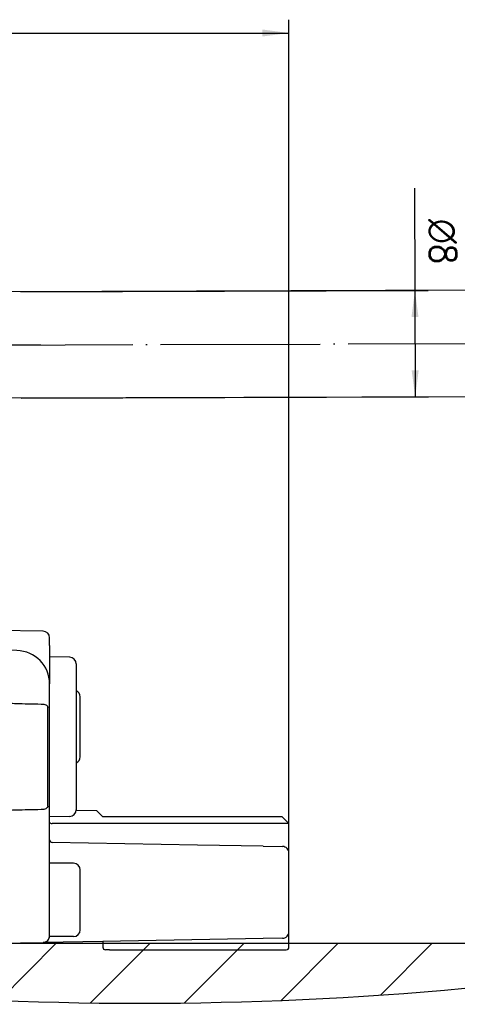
# Model space of a CAD drawing. Header units: millimetres. Extents: x -235 to 1849, y -109 to 485.
# Tile 15 of 41: x 231 to 264, y 286 to 360. Entities that reach past the tile are written whole.
import ezdxf

# ---------------------------------------------------------------- set-up
doc = ezdxf.new("R2010")
doc.units = ezdxf.units.MM
doc.linetypes.add('DOT_CENTER', pattern=[14, 12, -1, 0, -1])
doc.layers.add('1', color=7, linetype='Continuous')
doc.styles.add('CONVERTER_11', font='txt.shx', dxfattribs={"width": 0.9})
doc.dimstyles.new('ME10_DIM_18', dxfattribs={"dimtxt": 2, "dimasz": 2, "dimexe": 1, "dimexo": 1, "dimgap": 1, "dimtad": 1, "dimdsep": 46, "dimtxsty": 'CONVERTER_11', "dimsah": 1, "dimcen": 0.09, "dimclrd": 2, "dimclre": 2, "dimclrt": 2, "dimadec": 0, "dimazin": 0, "dimtfac": 1, "dimtdec": 4, "dimtix": 1, "dimtmove": 0, "dimatfit": 3, "dimfxl": 1, "dimtolj": 1, "dimtzin": 0, "dimarcsym": 0})
doc.dimstyles.new('ME10_DIM_19', dxfattribs={"dimtxt": 2, "dimasz": 2, "dimexe": 1, "dimexo": 1, "dimgap": 1, "dimtad": 1, "dimdsep": 46, "dimtxsty": 'CONVERTER_11', "dimsah": 1, "dimcen": 0.09, "dimclrd": 2, "dimclre": 2, "dimclrt": 2, "dimadec": 0, "dimazin": 0, "dimtfac": 1, "dimtdec": 4, "dimtix": 1, "dimtmove": 0, "dimatfit": 3, "dimfxl": 1, "dimtolj": 1, "dimtzin": 0, "dimarcsym": 0})

# ---------------------------------------------------------------- blocks, each defined once
blk = doc.blocks.new('COUPLING_BAR__69', base_point=(176.731, 328.623))
at = {"color": 7, "linetype": 'Continuous'}
for p, q in [((293.799, 339.918), (230.573, 339.724)), ((293.823, 331.918), (230.597, 331.724))]:
    blk.add_line(p, q, dxfattribs=at)
at = {"layer": '1', "color": 2, "linetype": 'DOT_CENTER'}
for p, q in [((199.778, 335.629), (305.923, 335.956)), ((233.043, 335.732), (228.642, 335.718))]:
    blk.add_line(p, q, dxfattribs=at)
blk = doc.blocks.new('COUPLING_BAR_BLOCK__70', base_point=(158.731, 312.594))
blk.add_blockref('COUPLING_BAR__69', (176.731, 328.623))
blk = doc.blocks.new('READING_HEAD__72', base_point=(116.731, 312.594))
blk.add_blockref('COUPLING_BAR_BLOCK__70', (158.731, 312.594))
blk = doc.blocks.new('SCALE_BLOCK_1__82', base_point=(226.731, 290.294))
at = {"color": 7, "linetype": 'Continuous'}
for p, q in [((233.239, 314.233), (226.731, 314.346)), ((226.731, 312.92), (226.731, 314.346)), ((233.731, 313.147), (233.731, 313.733)), ((226.731, 312.92), (229.731, 312.794)), ((226.731, 312.92), (226.731, 312.794)), ((233.731, 313.147), (233.731, 312.294)), ((229.731, 312.794), (229.731, 312.735)), ((231.274, 312.767), (229.731, 312.794)), ((229.731, 312.735), (229.731, 312.702)), ((229.731, 312.702), (229.731, 312.644)), ((229.731, 312.644), (229.731, 312.594)), ((229.731, 312.594), (229.731, 312.442)), ((229.731, 312.442), (229.731, 312.405)), ((229.731, 312.405), (229.731, 312.294)), ((229.731, 312.294), (229.731, 312.044)), ((235.239, 312.268), (233.731, 312.294)), ((233.731, 312.294), (233.731, 310.267)), ((229.731, 312.044), (229.731, 311.544)), ((229.731, 311.544), (229.731, 311.444)), ((229.731, 311.444), (229.731, 311.352)), ((229.731, 311.352), (229.731, 311.211)), ((235.731, 311.768), (235.731, 300.82)), ((229.731, 311.211), (229.731, 310.609)), ((229.731, 310.609), (229.731, 310.436)), ((229.731, 310.436), (229.731, 310.157)), ((229.731, 310.157), (229.731, 309.994)), ((229.731, 309.994), (229.731, 309.794)), ((233.731, 300.294), (233.731, 310.267)), ((229.731, 309.794), (229.731, 309.369)), ((229.731, 309.369), (229.731, 309.272)), ((229.731, 309.272), (229.731, 309.075)), ((236.031, 307.498), (236.031, 309.294)), ((229.731, 309.075), (229.731, 308.939)), ((229.731, 308.939), (229.731, 308.903)), ((229.731, 308.903), (229.731, 308.877)), ((229.731, 308.735), (229.731, 308.877)), ((229.731, 308.735), (229.731, 308.702)), ((229.731, 308.561), (229.731, 308.702)), ((229.731, 308.561), (229.731, 301.027)), ((233.239, 308.733), (233.088, 308.735)), ((233.594, 301.094), (233.594, 308.494)), ((236.031, 304.794), (236.031, 307.498)), ((229.731, 300.885), (229.731, 301.027)), ((229.731, 300.885), (229.731, 300.852)), ((229.731, 300.711), (229.731, 300.852)), ((229.731, 300.711), (229.731, 291.294)), ((233.088, 300.852), (233.239, 300.855)), ((235.239, 300.32), (233.731, 300.294)), ((233.731, 299.877), (233.731, 300.294)), ((237.293, 300.732), (235.727, 300.759)), ((237.293, 300.732), (237.731, 300.294)), ((251.231, 300.294), (237.731, 300.294)), ((251.231, 300.294), (251.731, 299.794)), ((233.731, 298.56), (233.731, 299.877)), ((251.731, 299.794), (233.927, 299.794)), ((251.731, 297.558), (251.731, 299.794)), ((233.731, 296.794), (233.731, 298.56)), ((244.853, 298.17), (233.927, 298.36)), ((249.782, 298.084), (244.853, 298.17)), ((249.782, 298.084), (251.239, 298.058)), ((251.731, 291.669), (251.731, 297.558)), ((235.531, 296.794), (233.731, 296.794)), ((233.731, 294.621), (233.731, 296.794)), ((236.031, 294.498), (236.031, 296.294)), ((233.731, 293.467), (233.731, 294.621)), ((236.031, 291.794), (236.031, 294.498)), ((233.731, 291.355), (233.731, 293.467)), ((251.731, 290.494), (251.731, 291.669)), ((229.731, 290.944), (229.731, 291.294)), ((229.731, 290.885), (229.731, 290.944)), ((229.731, 290.885), (229.731, 290.852)), ((229.731, 290.794), (233.239, 290.855)), ((229.731, 290.794), (229.731, 290.852)), ((237.731, 290.934), (233.239, 290.855)), ((233.727, 291.294), (233.731, 291.355)), ((235.531, 291.294), (233.727, 291.294)), ((249.782, 291.144), (237.731, 290.934)), ((237.731, 290.934), (237.731, 290.494)), ((251.239, 291.169), (249.782, 291.144)), ((238.231, 290.294), (237.931, 290.294)), ((238.231, 290.294), (251.231, 290.294)), ((251.231, 290.294), (251.531, 290.294))]:
    blk.add_line(p, q, dxfattribs=at)
for centre, radius, start, end in [((233.231, 313.733), 0.5, 0, 89), ((231.231, 310.267), 2.5, 0, 89), ((235.231, 311.768), 0.5, 0, 89), ((235.531, 309.294), 0.5, 0, 66.42182), ((233.231, 308.233), 0.5, 53.8153, 89), ((235.531, 304.794), 0.5, 293.57818, 0), ((233.231, 301.355), 0.5, 271, 306.1847), ((235.231, 300.82), 0.5, 271, 0), ((233.931, 298.56), 0.2, 180, 224.5), ((233.931, 298.56), 0.2, 224.5, 269), ((251.231, 297.558), 0.5, 44.5, 89), ((251.231, 297.558), 0.5, 0, 44.5), ((235.531, 296.294), 0.5, 0, 90), ((235.531, 291.794), 0.5, 270, 0), ((251.231, 291.669), 0.5, 315.5, 360), ((233.231, 291.355), 0.5, 271, 315.5), ((233.231, 291.355), 0.5, 315.5, 353.02522), ((233.231, 291.355), 0.5, 353.02522, 360), ((251.231, 291.669), 0.5, 271, 315.5), ((237.931, 290.494), 0.2, 180, 270), ((251.531, 290.494), 0.2, 270, 0)]:
    blk.add_arc(centre, radius, start, end, dxfattribs=at)
for points, knots in [([(233.088, 308.735), (232.757, 308.741), (232.148, 308.752), (231.32, 308.775), (230.662, 308.793), (230.187, 308.826), (229.891, 308.83), (229.764, 308.867), (229.731, 308.877)], [0, 0, 0, 0, 0.995371, 1.826461, 2.485922, 2.966453, 3.26093, 3.363777, 3.363777, 3.363777, 3.363777]), ([(233.526, 308.636), (233.535, 308.629), (233.555, 308.612), (233.577, 308.577), (233.591, 308.536), (233.593, 308.508), (233.594, 308.494)], [0, 0, 0, 0, 0.0350293, 0.0781123, 0.1217663, 0.163837, 0.163837, 0.163837, 0.163837]), ([(233.594, 301.094), (233.592, 301.075), (233.59, 301.047), (233.575, 301.006), (233.555, 300.976), (233.535, 300.959), (233.526, 300.951)], [0, 0, 0, 0, 0.0560863, 0.0857457, 0.1287938, 0.1638016, 0.1638016, 0.1638016, 0.1638016]), ([(229.731, 300.711), (229.764, 300.721), (229.891, 300.757), (230.187, 300.762), (230.662, 300.794), (231.32, 300.813), (232.148, 300.835), (232.757, 300.846), (233.088, 300.852)], [0, 0, 0, 0, 0.102844, 0.39732, 0.877851, 1.537312, 2.368402, 3.363773, 3.363773, 3.363773, 3.363773]), ([(233.731, 299.877), (233.748, 299.855), (233.797, 299.795), (233.877, 299.794), (233.927, 299.794)], [0, 0, 0, 0, 0.0816276, 0.2229502, 0.2229502, 0.2229502, 0.2229502])]:
    blk.add_open_spline(points, degree=3, knots=knots, dxfattribs=at)
blk = doc.blocks.new('SCALE_PB_670__83', base_point=(-72.269, 290.294))
blk.add_blockref('SCALE_BLOCK_1__82', (226.731, 290.294))
blk = doc.blocks.new('PB_670__84', base_point=(-72.269, 290.294))
for name, p in [('READING_HEAD__72', (116.731, 312.594)), ('SCALE_PB_670__83', (-72.269, 290.294))]:
    blk.add_blockref(name, p)
blk = doc.blocks.new('*D128')
at = {"layer": '1', "color": 2, "linetype": 'Continuous'}
for p, q in [((-72.269, 298.558), (-72.269, 360.157)), ((251.731, 298.558), (251.731, 360.157)), ((-72.269, 359.157), (251.731, 359.157))]:
    blk.add_line(p, q, dxfattribs=at)
at = {"layer": '1', "color": 2}
for points in [[(-70.269, 359.42), (-70.269, 358.894), (-72.269, 359.157)], [(249.731, 358.894), (249.731, 359.42), (251.731, 359.157)]]:
    blk.add_solid(points, dxfattribs=at)
at = {"layer": '1', "color": 2, "insert": (83.405, 360.157), "char_height": 2, "attachment_point": 7, "rotation": 0.00014, "line_spacing_factor": 0.60024, "style": 'CONVERTER_11'}
blk.add_mtext('CM+144', dxfattribs=at)
blk = doc.blocks.new('*D129')
at = {"layer": '1', "color": 2, "linetype": 'Continuous'}
for p, q in [((261.178, 347.51), (261.202, 339.818)), ((231.573, 339.727), (262.202, 339.821)), ((261.202, 339.818), (261.226, 331.818)), ((231.597, 331.727), (262.226, 331.821))]:
    blk.add_line(p, q, dxfattribs=at)
at = {"layer": '1', "color": 2}
for points in [[(261.471, 337.819), (260.944, 337.817), (261.202, 339.818)], [(260.957, 333.817), (261.483, 333.819), (261.226, 331.818)]]:
    blk.add_solid(points, dxfattribs=at)
at = {"layer": '1', "color": 2, "insert": (262.18, 346.793), "char_height": 2, "attachment_point": 7, "rotation": 270.17632, "line_spacing_factor": 0.60024, "style": 'CONVERTER_11'}
blk.add_mtext('\\C2; {\\Fgdt;n}\\C2;8', dxfattribs=at)
blk = doc.blocks.new('Inferior1', base_point=(83, 320))
at = {"layer": '1', "linetype": 'Continuous'}
h = blk.add_hatch(dxfattribs=at)
h.set_pattern_fill('_USER', color=3, scale=5, angle=45, pattern_type=0)
h.set_pattern_definition([(45, (0, 0), (-3.535534, 3.535534), [])])
edge = h.paths.add_edge_path()
edge.add_arc((240.524, 551.488), 265.203, 259.41984, 280.58016)
edge.add_line((289.218, 290.794), (191.83, 290.794))
at = {"layer": '1', "color": 7, "linetype": 'Continuous'}
blk.add_line((191.83, 290.794), (289.218, 290.794), dxfattribs=at)
blk.add_arc((240.524, 551.488), 265.203, 259.41984, 280.58016, dxfattribs=at)
blk.add_blockref('PB_670__84', (-72.269, 290.294))
at = {"layer": '1'}
dim = blk.add_linear_dim(base=(-72.269, 359.157), p1=(251.731, 297.558), p2=(-72.269, 297.558), text='CM+144', dimstyle='ME10_DIM_18', dxfattribs=at)
dim.commit()
dim.dimension.update_dxf_attribs({"geometry": '*D128', "text_midpoint": (88.205, 361.157), "text_rotation": 0.00014})
dim = blk.add_linear_dim(base=(261.202, 339.818), p1=(230.597, 331.724), p2=(230.573, 339.724), angle=270.17632, dimstyle='ME10_DIM_19', override={"dimpost": ' {\\Fgdt;n}<>'}, dxfattribs=at)
dim.commit()
dim.dimension.update_dxf_attribs({"geometry": '*D129', "text_midpoint": (263.186, 344.916), "text_rotation": -89.82368})

msp = doc.modelspace()

# ---------------------------------------------------------------- block references
msp.add_blockref('Inferior1', (83, 320))

doc.saveas('drawing.dxf')
